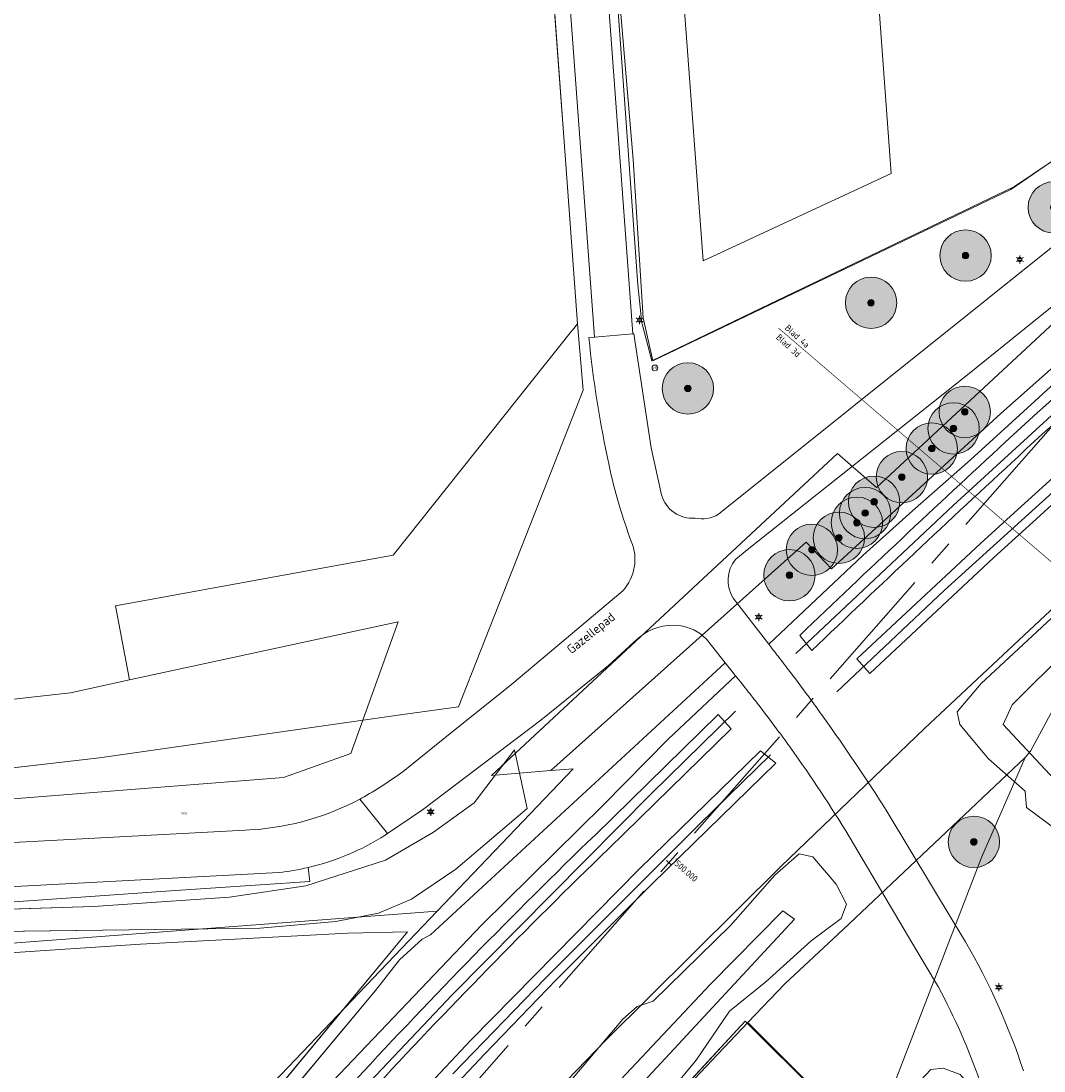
# Model space of a CAD drawing. Header units: metres. Extents: x 163543 to 168130, y 402678 to 405437.
# Tile 27 of 256: x 164081 to 164161, y 403186 to 403268. Entities that reach past the tile are written whole.
import ezdxf
from ezdxf.enums import TextEntityAlignment as Align

# ---------------------------------------------------------------- set-up
doc = ezdxf.new("R2010")
doc.units = ezdxf.units.M
doc.linetypes.add('X-CA190022.004-UO-ALM_Assen$0$AM-AS', pattern=[16, 10, -2, 2, -2])
doc.linetypes.add('X-CA190022.004-UO-TXT_Tekst 1op200$0$AL-TEKENBLADGRENS', pattern=[11.5, 2.5, -1.5, 1, -1.5, 1, -1.5, 2.5])
doc.layers.get('0').update_dxf_attribs({"lineweight": 25})
for name, color, linetype, lineweight in [('X-CA190022.004-UO-ALM_Assen$0$N-WE-AM-AS_WEG-G', 10, 'X-CA190022.004-UO-ALM_Assen$0$AM-AS', 25), ('X-CA190022.004-UO-ALM_Assen$0$N-WE-AM-KILOMETRERING-T25', 7, 'Continuous', 25), ('X-CA190022.004-UO-BGT_Ondergrond$0$GE_201_SHDHek_Lijn_GEM', 253, 'X-CA190022.004-UO-BGT_Ondergrond$0$Hekwerk', 9), ('X-CA190022.004-UO-BGT_Ondergrond$0$GE_202_SHDMuur30cm_Lijn_GEM', 253, 'Continuous', 9), ('X-CA190022.004-UO-BGT_Ondergrond$0$GE_203_VGOHaag_Lijn_GEM', 253, 'X-CA190022.004-UO-BGT_Ondergrond$0$Heg', 9), ('X-CA190022.004-UO-BGT_Ondergrond$0$GE_244_Taludlijn_Lijn_GEM', 253, 'Continuous', 9), ('X-CA190022.004-UO-BGT_Ondergrond$0$GE_251_SPRTrein_as_Lijn_GEM', 253, 'Continuous', 9), ('X-CA190022.004-UO-BGT_Ondergrond$0$GE_316_WGDFietspad_Vlak_GEM', 253, 'Continuous', 9), ('X-CA190022.004-UO-BGT_Ondergrond$0$GE_367_OWGBerm_groenvoorziening_grasenk_GEM', 253, 'Continuous', 9), ('X-CA190022.004-UO-BGT_Ondergrond$0$GE_401_OTDErf_Vlak_GEM', 253, 'Continuous', 9), ('X-CA190022.004-UO-BGT_Ondergrond$0$GE_421_OTDHalfverhard_gravel_Vlak_GEM', 253, 'Continuous', 9), ('X-CA190022.004-UO-BGT_Ondergrond$0$GE_479_BTDGroenvoorziening_grasenkruida_GEM', 253, 'Continuous', 9), ('X-CA190022.004-UO-BGT_Ondergrond$0$GE_504_WTDWaterloop_sloot_Vlak_GEM', 253, 'Continuous', 9), ('X-CA190022.004-UO-BGT_Ondergrond$0$GE_522_WTDWatervlakte_meer_plas_ven_vijver_GEM', 253, 'Continuous', 9), ('X-CA190022.004-UO-BGT_Ondergrond$0$GE_541_OWTOever_slootkant_Vlak_GEM', 253, 'Continuous', 9), ('X-CA190022.004-UO-BGT_Ondergrond$0$GE_814_BRDVerkeersbord_Punt_GEM', 253, 'Continuous', 9), ('X-CA190022.004-UO-BGT_Ondergrond$0$GE_861_PALLichtmast_Punt_GEM', 253, 'Continuous', 9), ('X-CA190022.004-UO-BGT_Ondergrond$0$GE_884_PutGasput_Punt_GEM', 253, 'Continuous', 9), ('X-CA190022.004-UO-KAD_Percelen$0$B-WE-KG-GRENS_PERCEEL-GV', 150, 'Continuous', 9), ('X-CA190022.004-UO-TXT_Tekst 1op200$0$BLADEN', 7, 'Continuous', 25), ('X-CA190022.004-UO-TXT_Tekst 1op200$0$X-XX-AL-T35', 7, 'Continuous', 35), ('X-CA190022.004-UO-TXT_Tekst 1op200$0$X-XX-AL-TEKENBLADGRENS-G', 7, 'X-CA190022.004-UO-TXT_Tekst 1op200$0$AL-TEKENBLADGRENS', 35)]:
    doc.layers.add(name, color=color, linetype=linetype, lineweight=lineweight)
doc.layers.add('X-CA190022.004-UO-DWM_Beplanting$0$B-WE-GR-BOOM-S AFKOMSTIG UIT BOMENBESTAND GEMEENTE', color=252, linetype='Continuous')
doc.layers.add('X-CA190022.004-UO-DWM_Beplanting$0$N-GV-GR-GRAS-A-200', color=7, linetype='Continuous')
doc.styles.add('X-CA190022.004-UO-ALM_Assen$0$NLCS-ISO', font='NLCS-ISO.ttf')
doc.styles.add('X-CA190022.004-UO-BGT_Ondergrond$0$NLCS-ISO', font='NLCS-ISO.ttf')
doc.styles.add('X-CA190022.004-UO-BGT_Ondergrond$0$NLCS-ISO-M250-T30', font='NLCS-ISO.ttf', dxfattribs={"height": 0.75})
doc.styles.add('X-CA190022.004-UO-TXT_Tekst 1op200$0$NLCS-ISO-M200-T25', font='NLCS-ISO.ttf', dxfattribs={"height": 0.5})
doc.styles.add('X-CA190022.004-UO-TXT_Tekst 1op200$0$NLCS-ISO-M200-T35', font='NLCS-ISO.ttf', dxfattribs={"height": 0.7})
doc.linetypes.add('X-CA190022.004-UO-BGT_Ondergrond$0$Heg', pattern='A,5,-1.5,[2,dgnlstyle-meierijstad.shx,S=0.007937,R=45,X=0,Y=0],-1.5', length=8)
doc.linetypes.add('X-CA190022.004-UO-BGT_Ondergrond$0$Hekwerk', pattern='A,5,-1.5,[2,dgnlstyle-Veghel.shx,S=0.007937,R=0,X=0,Y=0],-1.5', length=8)

# ---------------------------------------------------------------- blocks, each defined once
blk = doc.blocks.new('X-CA190022.004-UO-BGT_Ondergrond$0$SIE-WEG_PAAL_VERKEERSBORD-SO')
at = {"linetype": 'ByBlock', "lineweight": 18}
blk.add_circle((0, 0), 1.5, dxfattribs=at)
at = {"linetype": 'ByBlock', "lineweight": 18, "style": 'X-CA190022.004-UO-BGT_Ondergrond$0$NLCS-ISO'}
blk.add_text('vb', height=1.5, dxfattribs=at).set_placement((0, 0.13), align=Align.MIDDLE_CENTER)
blk = doc.blocks.new('X-CA190022.004-UO-BGT_Ondergrond$0$IMGEOVerkeersbord')
at = {"xscale": 5, "yscale": 5, "zscale": 5}
blk.add_blockref('X-CA190022.004-UO-BGT_Ondergrond$0$SIE-WEG_PAAL_VERKEERSBORD-SO', (0, 0), dxfattribs=at)
blk = doc.blocks.new('X-CA190022.004-UO-BGT_Ondergrond$0$N-SIE-WEG_LICHTMAST-SO')
h = blk.add_hatch(color=256)
h.paths.add_polyline_path([(1.16, 0.5, 0.658505), (-1.16, 0.5)])
h.paths.add_polyline_path([(-1.16, -0.5, 0.658505), (1.16, -0.5)])
at = {"flags": 128}
for points in [[(-2.19, 1.27), (-1.1, 0.63)], [(-1.16, 0.5), (1.16, 0.5)], [(0, 1.27), (0, 2.53)], [(1.1, 0.63), (2.19, 1.27)], [(-2.19, -1.27), (-1.1, -0.63)], [(-1.16, -0.5), (1.16, -0.5)], [(0, -1.27), (0, -2.53)], [(2.19, -1.27), (1.1, -0.63)]]:
    blk.add_lwpolyline(points, dxfattribs=at)
at = {"ltscale": 0.5}
blk.add_circle((0, 0), 1.27, dxfattribs=at)
at = {"style": 'X-CA190022.004-UO-BGT_Ondergrond$0$NLCS-ISO'}
blk.add_attdef('TYPE', text='', height=1.8, dxfattribs=at).set_placement((0, 2.53), align=Align.BOTTOM_CENTER)
blk = doc.blocks.new('X-CA190022.004-UO-BGT_Ondergrond$0$IMGEOLichtmastpaal')
at = {"xscale": 5, "yscale": 5, "zscale": 5}
blk.add_blockref('X-CA190022.004-UO-BGT_Ondergrond$0$N-SIE-WEG_LICHTMAST-SO', (0, 6.4), dxfattribs=at)
blk = doc.blocks.new('X-CA190022.004-UO-BGT_Ondergrond$0$IMGEOGasput')
at = {"insert": (-7, 3.4), "char_height": 6, "attachment_point": 1, "style": 'X-CA190022.004-UO-BGT_Ondergrond$0$NLCS-ISO-M250-T30'}
blk.add_mtext_dynamic_manual_height_columns('GAS', width=7.484, gutter_width=3.75, heights=[0], dxfattribs=at)
blk = doc.blocks.new('X-CA190022.004-UO-DWM_Beplanting$0$SGR-BOOM_01-SO')
at = {"linetype": 'ByBlock', "lineweight": 18}
h = blk.add_hatch(color=0, dxfattribs=at)
h.dxf.hatch_style = 1
edge = h.paths.add_edge_path()
edge.add_arc((0, 0), 0.25, 0, 360)
at = {"color": 0, "linetype": 'ByBlock', "lineweight": 18}
for radius in [2, 0.25]:
    blk.add_circle((0, 0), radius, dxfattribs=at)
blk = doc.blocks.new('X-CA190022.004-UO-DWM_Beplanting$0$IMGEOBoom')
at = {"transparency": 33554457}
h = blk.add_hatch(color=256, dxfattribs=at)
h.dxf.hatch_style = 1
edge = h.paths.add_edge_path()
edge.add_arc((0, 0), 100, 0, 360)
edge = h.paths.add_edge_path(flags=17)
edge.add_arc((0, 0), 12.5, 0, 360)
h = blk.add_hatch()
h.set_pattern_fill('ANGLE', color=256)
h.set_pattern_definition([(0, (0, 0), (0, 6.985), [5.08, -1.905]), (90, (0, 0), (-6.985, 4e-16), [5.08, -1.905])])
edge = h.paths.add_edge_path(flags=17)
edge.add_arc((0, 0), 12.5, 0, 360)
at = {"layer": 'X-CA190022.004-UO-DWM_Beplanting$0$N-GV-GR-GRAS-A-200'}
h = blk.add_hatch(color=256, dxfattribs=at)
h.dxf.hatch_style = 1
edge = h.paths.add_edge_path(flags=17)
edge.add_arc((0, 0), 12.5, 0, 360)
at = {"xscale": 50, "yscale": 50, "zscale": 50}
blk.add_blockref('X-CA190022.004-UO-DWM_Beplanting$0$SGR-BOOM_01-SO', (0, 0), dxfattribs=at)

msp = doc.modelspace()

# ---------------------------------------------------------------- linework, layer by layer
at = {"layer": 'X-CA190022.004-UO-ALM_Assen$0$N-WE-AM-AS_WEG-G', "linetype": 'X-CA190022.004-UO-ALM_Assen$0$AM-AS', "lineweight": 18, "flags": 128}
msp.add_lwpolyline([(163996.334, 403048.708), (164190.428, 403269.702, -0.042486), (164203.13, 403281.901, -0.059508), (164394.91, 403402.509, 0.004627), (164427.609, 403418.376, -0.157573), (164448.898, 403421.56, 0.154381), (164469.795, 403424.552), (164600.315, 403487.369, -0.209691), (164620.389, 403488.075, 0.209331), (164640.431, 403488.767), (164764.018, 403548.037, -0.149301), (164778.457, 403550.23, 0.1997), (164797.071, 403554.955), (164807.437, 403562.718, 0.087199), (164813.361, 403569.026, -0.136187), (164823.414, 403577.842), (165121.427, 403721.534), (165178.772, 403748.854, -0.027628), (165181.326, 403749.902), (165206.702, 403758.712, -0.228175), (165222.216, 403756.927, 0.262526), (165239.877, 403756.048), (165316.357, 403794.295, -0.002956), (165321.66, 403796.908), (165454.676, 403861.474, 0.23372), (165465.542, 403875.483), (165466.039, 403877.93, -0.138247), (165476.467, 403898.194), (165483.323, 403905.54), (165502.013, 403925.318, 0.002701), (165511.627, 403935.531), (165520.324, 403945.455), (165525.692, 403951.366), (165530.615, 403956.367, -0.067804), (165540.386, 403964.278), (165579.008, 403987.566, 0.233996), (165587.607, 404001.027, -0.257888), (165597.631, 404015.262), (165668.806, 404049.862, 0.124118), (165680.965, 404060.093), (165692.91, 404076.671, -0.330379), (165732.646, 404089.323, 0.184611), (165745.492, 404089.775), (165892.325, 404151.907, 0.025067), (165914.878, 404162.813, -0.010717), (165924.387, 404167.754), (166007.57, 404208.726, -0.019073), (166018.017, 404213.386, -0.104113), (166035.06, 404216.38), (166071.364, 404215.162, 0.120943), (166079.763, 404216.927), (166253.115, 404300.212, 0.13702), (166261.203, 404307.309, -0.137066), (166269.294, 404314.407), (166458.055, 404405.053, -0.054959), (166465.293, 404407.596), (166474.012, 404409.62, 0.055121), (166477.744, 404410.933), (166509.846, 404426.374, 0.067066), (166514.307, 404429.311, -0.067277), (166518.783, 404432.256), (166556.669, 404450.44, -0.017321), (166566.185, 404454.609, 0.016602), (166575.312, 404458.591), (166597.751, 404469.282, 0.132978), (166635.089, 404501.312, -0.040273), (166645.175, 404513.84), (166648.196, 404517.029, -0.072027), (166677.02, 404539.8), (166677.246, 404539.931, -0.089333), (166717.817, 404554.586), (166734.29, 404557.387, 0.162804), (166748.275, 404564.868, -0.09225), (166757.883, 404571.874), (166814.895, 404599.135, -0.032371), (166817.296, 404600.098), (166825.54, 404602.798, 0.083096), (166832.851, 404606.627, -0.051041), (166841.551, 404611.916), (166891.289, 404635.589, -0.108035), (166898.777, 404637.334), (166928.242, 404637.739, 0.209269), (166941.385, 404643.709, -0.026762), (166980.536, 404682.861, -0.026198), (167007.229, 404704.425, -0.019993), (167033.13, 404721.66), (167034.933, 404722.758, -0.028502), (167071.485, 404742.263), (167095.887, 404753.549, 0.061079), (167112.435, 404763.813, -0.01638), (167116.342, 404766.748), (167122.496, 404771.065, -0.093473), (167132.24, 404775.479), (167140.621, 404777.52, -0.056178), (167157.198, 404779.63), (167189.731, 404780.099, -0.091291), (167196.158, 404779.011), (167222.307, 404769.473, 0.203837), (167236.378, 404770.212, 0.017826), (167328.832, 404819.552), (167395.677, 404858.349, 0.031256), (167406.067, 404865.281), (167511.469, 404945.55)], format="xyb", dxfattribs=at)
at = {"layer": 'X-CA190022.004-UO-ALM_Assen$0$N-WE-AM-KILOMETRERING-T25', "linetype": 'Continuous', "lineweight": 25}
msp.add_line((164131.773, 403202.539), (164131.397, 403202.869), dxfattribs=at)
at = {"layer": 'X-CA190022.004-UO-BGT_Ondergrond$0$GE_201_SHDHek_Lijn_GEM'}
for p, q in [((164126.524, 403284.482), (164128.805, 403257.478)), ((164123.405, 403259.221), (164122.43, 403272.523)), ((164158.219, 403255.139), (164171.084, 403263.999)), ((164124.471, 403244.666), (164123.405, 403259.221)), ((164128.805, 403257.478), (164129.577, 403245.132)), ((164130.346, 403241.79), (164158.219, 403255.139)), ((164129.577, 403245.132), (164130.346, 403241.79)), ((164124.922, 403239.497), (164124.471, 403244.666)), ((164122.163, 403232.497), (164124.922, 403239.497)), ((164115.198, 403214.83), (164122.163, 403232.497)), ((164110.859, 403214.249), (164115.198, 403214.83)), ((164087.239, 403210.858), (164110.859, 403214.249)), ((164069.671, 403208.844), (164087.239, 403210.858)), ((164106.596, 403197.217), (164090.449, 403196.342)), ((164095.534, 403178.35), (164111.239, 403197.303)), ((164111.239, 403197.303), (164106.596, 403197.217)), ((164090.449, 403196.342), (164079.519, 403195.638)), ((164147.105, 403180.863), (164137.527, 403190.353))]:
    msp.add_line(p, q, dxfattribs=at)
at = {"layer": 'X-CA190022.004-UO-BGT_Ondergrond$0$GE_202_SHDMuur30cm_Lijn_GEM'}
msp.add_line((164096.291, 403177.817), (164108.744, 403192.752), dxfattribs=at)
at = {"layer": 'X-CA190022.004-UO-BGT_Ondergrond$0$GE_203_VGOHaag_Lijn_GEM'}
msp.add_line((164137.527, 403190.353), (164110.755, 403161.44), dxfattribs=at)
at = {"layer": 'X-CA190022.004-UO-BGT_Ondergrond$0$GE_244_Taludlijn_Lijn_GEM'}
for p, q in [((164165.951, 403244.025), (164160.088, 403238.658)), ((164155.081, 403234.074), (164160.088, 403238.658)), ((164150.561, 403230.11), (164155.081, 403234.074)), ((164146.709, 403226.642), (164150.561, 403230.11)), ((164146.709, 403226.642), (164139.364, 403219.716)), ((164113.031, 403197.088), (164135.979, 403218.262)), ((164136.767, 403217.268), (164131.533, 403212.333)), ((164131.533, 403212.333), (164126.493, 403207.206)), ((164116.418, 403207.367), (164119.572, 403211.486)), ((164120.541, 403206.911), (164119.572, 403211.486)), ((164113.261, 403205.071), (164116.418, 403207.367)), ((164114.988, 403202.187), (164120.541, 403206.911)), ((164126.493, 403207.206), (164117.008, 403197.866)), ((164109.52, 403202.905), (164113.261, 403205.071)), ((164103.321, 403200.904), (164109.52, 403202.905)), ((164111.536, 403199.866), (164114.988, 403202.187)), ((164097.364, 403200.02), (164103.321, 403200.904)), ((164076.99, 403198.97), (164086.783, 403199.286)), ((164086.783, 403199.286), (164097.364, 403200.02)), ((164108.963, 403198.775), (164111.536, 403199.866)), ((164105.648, 403198.116), (164108.963, 403198.775)), ((164099.769, 403197.61), (164105.648, 403198.116)), ((164117.008, 403197.866), (164105.403, 403185.653)), ((164079.26, 403197.35), (164099.769, 403197.61)), ((164112.376, 403196.745), (164113.031, 403197.088)), ((164110.619, 403195.145), (164112.376, 403196.745)), ((164108.744, 403192.752), (164110.619, 403195.145))]:
    msp.add_line(p, q, dxfattribs=at)
at = {"layer": 'X-CA190022.004-UO-BGT_Ondergrond$0$GE_251_SPRTrein_as_Lijn_GEM'}
for p, q in [((164153.729, 403230.519), (164167.601, 403243.23)), ((164153.013, 403223.89), (164167.974, 403237.472)), ((164158.182, 403229.684), (164165.15, 403236.03)), ((164160.216, 403229.487), (164166.19, 403234.94)), ((164141.464, 403218.983), (164153.729, 403230.519)), ((164155.85, 403227.56), (164158.182, 403229.684)), ((164156.9, 403226.46), (164160.216, 403229.487)), ((164146.219, 403218.57), (164155.85, 403227.56)), ((164147.238, 403217.449), (164156.9, 403226.46)), ((164144.674, 403216.003), (164153.013, 403223.89)), ((164142.709, 403219.217), (164141.78, 403220.404)), ((164147.238, 403217.449), (164146.219, 403218.57)), ((164135.436, 403214.253), (164125.861, 403204.877)), ((164130.235, 403208.098), (164136.765, 403214.507)), ((164135.436, 403214.253), (164136.429, 403213.126)), ((164126.911, 403203.806), (164136.429, 403213.126)), ((164129.281, 403202.19), (164138.716, 403211.419)), ((164133.984, 403205.731), (164139.496, 403211.105)), ((164138.716, 403211.419), (164139.905, 403210.464)), ((164130.321, 403201.09), (164139.905, 403210.464)), ((164114.699, 403192.416), (164130.235, 403208.098)), ((164121.942, 403193.672), (164133.984, 403205.731)), ((164116.16, 403188.87), (164129.281, 403202.19)), ((164122.841, 403193.59), (164130.321, 403201.09)), ((164114.774, 403186.262), (164121.942, 403193.672)), ((164117.221, 403187.79), (164122.841, 403193.59)), ((164096.598, 403173.26), (164114.699, 403192.416)), ((164101.68, 403173.45), (164116.16, 403188.87)), ((164102.751, 403172.39), (164117.221, 403187.79))]:
    msp.add_line(p, q, dxfattribs=at)
for centre, radius, start, end in [((164521.127, 402842.298), 535.34, 129.84421, 132.74335), ((164980.784, 402344.247), 1213.086, 132.721491, 133.759059), ((164454.085, 402865.471), 472.152, 134.04044, 137.28007)]:
    msp.add_arc(centre, radius, start, end, dxfattribs=at)
at = {"layer": 'X-CA190022.004-UO-BGT_Ondergrond$0$GE_251_SPRTrein_as_Lijn_GEM', "extrusion": (0, 0, -1)}
for centre, radius, start, end in [((-164521.004, 402842.439), 533.654, 47.25604, 50.15704), ((-164987.919, 402336.627), 1222.025, 46.239384, 47.275132), ((-164453.572, 402865.99), 469.923, 42.71455, 45.96179)]:
    msp.add_arc(centre, radius, start, end, dxfattribs=at)
at = {"layer": 'X-CA190022.004-UO-BGT_Ondergrond$0$GE_316_WGDFietspad_Vlak_GEM', "flags": 128}
for points in [[(164119.931, 403364.224), (164128.789, 403243.894), (164125.784, 403243.64), (164118.279, 403345.82), (164116.721, 403366.226)], [(164146.767, 403285.491), (164148.907, 403256.384), (164134.246, 403249.587), (164131.672, 403284.379), (164146.767, 403285.491)], [(164135.461, 403229.835), (164177.34, 403263.403), (164179.581, 403260.655), (164154.717, 403240.595), (164137.681, 403227.058), (164136.762, 403226.328)], [(164125.354, 403243.604), (164125.784, 403243.64), (164128.789, 403243.894), (164128.863, 403243.9), (164130.211, 403235.024), (164131.021, 403231.356)], [(164110.897, 403209.807), (164114.012, 403212.315), (164119.348, 403216.612), (164128, 403223.888)], [(164136.597, 403223.292), (164139.364, 403219.716), (164139.525, 403219.508)], [(164129.26, 403220.253), (164128.852, 403219.877), (164126.883, 403218.059), (164121.604, 403213.813), (164112.399, 403206.83), (164109.674, 403204.962), (164107.51, 403207.639), (164107.58, 403207.676), (164107.65, 403207.714)], [(164137.538, 403216.311), (164137.153, 403216.79), (164136.767, 403217.268), (164136.73, 403217.312), (164136.694, 403217.357), (164135.979, 403218.262), (164135.011, 403219.486), (164134.507, 403220.123)], [(164107.51, 403207.639), (164109.674, 403204.962), (164109.499, 403204.842)], [(164009.002, 403206.764), (164010.019, 403206.65), (164030.33, 403204.37), (164035.841, 403203.85), (164042.55, 403203.51), (164059.61, 403203.27), (164065.36, 403203.46), (164098.58, 403205.24), (164099.282, 403205.278)], [(164148.593, 403206.653), (164153.735, 403198.124), (164154.691, 403196.538)], [(164152.57, 403193), (164150.583, 403196.361), (164145.63, 403204.738)], [(164101.214, 403201.928), (164098.775, 403201.8), (164065.53, 403200.05), (164059.66, 403199.87), (164042.483, 403200.078), (164042.29, 403200.08), (164041.435, 403200.123), (164035.57, 403200.42), (164009.8, 403203.13), (164008.548, 403203.262)]]:
    msp.add_lwpolyline(points, dxfattribs=at)
at = {"layer": 'X-CA190022.004-UO-BGT_Ondergrond$0$GE_316_WGDFietspad_Vlak_GEM', "extrusion": (0, 0, -1)}
for centre, radius, start, end in [((-164213.005, 403252.374), 88.089, 347.71648, 354.28633), ((-164169.408, 403242.85), 43.463, 339.63593, 347.75728), ((-164080.351, 403172.956), 75.291, 141.80801, 142.50762), ((-164014.961, 403122.053), 158.157, 142.29475, 142.8413), ((-164022.616, 403127.763), 148.608, 142.81284, 143.91315), ((-164012.383, 403120.194), 161.335, 143.88143, 144.42296), ((-164014.974, 403121.977), 158.19, 144.40246, 147.63728), ((-164098.952, 403221.593), 19.795, 237.80445, 256.71457), ((-164098.89, 403221.951), 20.158, 256.77779, 263.38066), ((-164108.769, 403169.93), 53.074, 149.91102, 161.83583)]:
    msp.add_arc(centre, radius, start, end, dxfattribs=at)
at = {"layer": 'X-CA190022.004-UO-BGT_Ondergrond$0$GE_316_WGDFietspad_Vlak_GEM'}
for centre, radius, start, end in [((164133.396, 403231.991), 2.459, 194.96542, 275.34048), ((164134.175, 403232.005), 2.523, 257.41423, 300.6592), ((164125.349, 403226.32), 3.598, 317.46512, 22.98607), ((164138.811, 403224.694), 2.621, 141.43221, 212.34611), ((164131.934, 403216.948), 4.251, 84.09147, 128.98244), ((164131.913, 403217.559), 3.647, 44.67392, 82.77711), ((164048.414, 403145.374), 113.909, 37.75848, 38.51759), ((164048.173, 403145.161), 114.229, 36.34184, 37.76859), ((164033.352, 403134.418), 132.534, 35.62517, 36.28635), ((164048.646, 403145.551), 113.618, 31.39468, 35.55376), ((164089.321, 403239.713), 36.877, 299.80317, 305.80808), ((164097.83, 403225.855), 20.628, 274.0358, 297.98555), ((164107.726, 403168.745), 50.983, 19.4052, 28.40783)]:
    msp.add_arc(centre, radius, start, end, dxfattribs=at)
at = {"layer": 'X-CA190022.004-UO-BGT_Ondergrond$0$GE_367_OWGBerm_groenvoorziening_grasenk_GEM', "flags": 128}
for points in [[(164136.762, 403226.328), (164137.681, 403227.058), (164154.717, 403240.595), (164179.581, 403260.655), (164183.17, 403263.55), (164218.15, 403291.31), (164235.99, 403304.79), (164243.405, 403310.219), (164247.56, 403313.26), (164252.819, 403316.997), (164260.03, 403322.12), (164268.56, 403327.98), (164276.38, 403333.21), (164299.08, 403347.85), (164321.95, 403361.65), (164333.1, 403368.04), (164350.72, 403377.56), (164372.83, 403389.33), (164399.07, 403402.26), (164446.97, 403425.58), (164458.26, 403430.62), (164461.749, 403432.244), (164473.316, 403437.484)], [(164453.447, 403426.482), (164418.343, 403407.883), (164405.774, 403401.616), (164393.255, 403395.423), (164379.112, 403388.334), (164366.676, 403382.161), (164338.225, 403366.811), (164327.291, 403360.547), (164306.875, 403348.529), (164295.285, 403341.33), (164281.893, 403332.496), (164265.634, 403321.347), (164239.848, 403303.124), (164224.258, 403291.345), (164208.266, 403279.037), (164194.822, 403268.535), (164179.256, 403255.889), (164165.951, 403244.025), (164160.088, 403238.658), (164155.081, 403234.074), (164150.561, 403230.11), (164146.709, 403226.642), (164139.364, 403219.716), (164136.597, 403223.292)], [(164389.014, 403401.122), (164366.62, 403390.14), (164357.53, 403385.53), (164331.41, 403371.01), (164320.04, 403364.53), (164297.05, 403350.58), (164274.64, 403336.2), (164258.18, 403324.98), (164250.861, 403319.723), (164241.48, 403312.985), (164233.83, 403307.49), (164215.89, 403293.75), (164180.78, 403266.16), (164177.34, 403263.403), (164135.461, 403229.835)], [(164121.189, 403365.954), (164121.941, 403366.004), (164128.316, 403366.425), (164130.885, 403362.181), (164125.986, 403361.882), (164121.104, 403361.734), (164122.917, 403334.219), (164124.72, 403310.119), (164125.566, 403299.069), (164126.307, 403289.989), (164126.524, 403284.482), (164128.805, 403257.478), (164129.577, 403245.132), (164130.346, 403241.79), (164158.219, 403255.139), (164171.084, 403263.999)], [(164131.021, 403231.356), (164130.211, 403235.024), (164128.863, 403243.9), (164128.789, 403243.894), (164119.931, 403364.224)], [(164118.279, 403345.82), (164125.784, 403243.64), (164125.354, 403243.604)], [(164069.671, 403208.844), (164087.239, 403210.858), (164110.859, 403214.249), (164115.198, 403214.83), (164122.163, 403232.497), (164124.922, 403239.497), (164124.471, 403244.666), (164123.405, 403259.221), (164122.43, 403272.523)], [(164128, 403223.888), (164119.348, 403216.612), (164114.012, 403212.315), (164110.897, 403209.807)], [(164105.403, 403185.653), (164117.008, 403197.866), (164126.493, 403207.206), (164131.533, 403212.333), (164136.767, 403217.268), (164137.153, 403216.79), (164137.538, 403216.311)], [(164107.65, 403207.714), (164107.58, 403207.676), (164107.51, 403207.639)], [(164099.282, 403205.278), (164098.58, 403205.24), (164065.36, 403203.46), (164059.61, 403203.27), (164042.55, 403203.51), (164035.841, 403203.85), (164030.33, 403204.37), (164010.019, 403206.65), (164009.002, 403206.764)], [(164145.63, 403204.738), (164150.583, 403196.361), (164152.57, 403193)], [(164125.384, 403177.275), (164133.703, 403187.313), (164136.298, 403191.123), (164139.136, 403193.413), (164142.668, 403196.607), (164144.998, 403198.359), (164145.42, 403199.46), (164144.622, 403201.037), (164142.8, 403203.148), (164141.733, 403203.395), (164139.843, 403201.724), (164136.381, 403197.816), (164130.37, 403191.917), (164129.125, 403191.511), (164128.003, 403190.508), (164121.818, 403183.216)], [(164103.501, 403202.328), (164103.639, 403201.245), (164092.03, 403200.444), (164088.381, 403200.193), (164078.332, 403199.5), (164059.906, 403198.742), (164056.906, 403198.744), (164055.424, 403198.763), (164053.845, 403198.783), (164053.312, 403198.79), (164051.379, 403198.814), (164049.126, 403198.842), (164045.334, 403198.89), (164042.745, 403198.922), (164042.465, 403198.939), (164042.483, 403200.078), (164059.66, 403199.87), (164065.53, 403200.05), (164098.775, 403201.8), (164101.214, 403201.928)], [(164147.105, 403180.863), (164137.527, 403190.353), (164110.755, 403161.44)], [(164144.042, 403167.22), (164147.557, 403177.742), (164149.312, 403182.547), (164150.086, 403184.236), (164151.192, 403185.731), (164151.981, 403186.588), (164152.957, 403186.699), (164154.282, 403186.191), (164155.153, 403185.194), (164155.532, 403183.572), (164154.982, 403180.981), (164153.169, 403177.322)]]:
    msp.add_lwpolyline(points, dxfattribs=at)
at = {"layer": 'X-CA190022.004-UO-BGT_Ondergrond$0$GE_367_OWGBerm_groenvoorziening_grasenk_GEM'}
for centre, radius, start, end in [((164213.005, 403252.374), 88.089, 185.71367, 192.28352), ((164169.408, 403242.85), 43.463, 192.24272, 200.36407), ((164098.89, 403221.951), 20.158, 276.61934, 283.22221)]:
    msp.add_arc(centre, radius, start, end, dxfattribs=at)
at = {"layer": 'X-CA190022.004-UO-BGT_Ondergrond$0$GE_367_OWGBerm_groenvoorziening_grasenk_GEM', "extrusion": (0, 0, -1)}
for centre, radius, start, end in [((-164133.396, 403231.991), 2.459, 264.65952, 345.03458), ((-164134.175, 403232.005), 2.523, 239.3408, 282.58577), ((-164125.349, 403226.32), 3.598, 157.01393, 222.53488), ((-164138.811, 403224.694), 2.621, 327.65389, 38.56779), ((-164048.414, 403145.374), 113.909, 141.48241, 142.24152), ((-164048.173, 403145.161), 114.229, 142.23141, 143.65816), ((-164033.352, 403134.418), 132.534, 143.71365, 144.37483), ((-164048.646, 403145.551), 113.618, 144.44624, 148.60532), ((-164089.321, 403239.713), 36.877, 234.19192, 240.19683), ((-164097.83, 403225.855), 20.628, 242.01445, 265.9642), ((-164107.726, 403168.745), 50.983, 151.59217, 160.5948)]:
    msp.add_arc(centre, radius, start, end, dxfattribs=at)
at = {"layer": 'X-CA190022.004-UO-BGT_Ondergrond$0$GE_401_OTDErf_Vlak_GEM', "flags": 128}
for points in [[(164171.084, 403263.999), (164158.219, 403255.139), (164130.346, 403241.79), (164129.577, 403245.132), (164128.805, 403257.478), (164126.524, 403284.482), (164126.307, 403289.989), (164125.566, 403299.069), (164124.72, 403310.119), (164122.917, 403334.219), (164121.104, 403361.734), (164125.986, 403361.882), (164130.885, 403362.181), (164136.649, 403362.597), (164169.481, 403365.131)], [(164186.863, 403288.439), (164146.767, 403285.491), (164148.907, 403256.384), (164134.246, 403249.587), (164131.672, 403284.379), (164131.618, 403285.109), (164126.845, 403349.528), (164146.794, 403350.965), (164146.65, 403353.244), (164160.316, 403354.248), (164160.834, 403346.968), (164163.141, 403345.04), (164170.389, 403345.532), (164170.987, 403337.746), (164183.122, 403338.64), (164183.49, 403333.654), (164186.863, 403288.439)], [(164122.43, 403272.523), (164123.405, 403259.221), (164124.471, 403244.666), (164124.922, 403239.497), (164122.163, 403232.497), (164115.198, 403214.83), (164110.859, 403214.249), (164087.239, 403210.858), (164069.671, 403208.844)], [(164108.963, 403198.775), (164105.648, 403198.116), (164099.769, 403197.61), (164079.26, 403197.35), (164058.4, 403195.95), (164053.833, 403196.096), (164053.842, 403198.287), (164055.34, 403198.268), (164057.47, 403198.24), (164076.99, 403198.97), (164086.783, 403199.286), (164097.364, 403200.02), (164103.321, 403200.904), (164109.52, 403202.905), (164113.261, 403205.071), (164116.418, 403207.367), (164119.572, 403211.486), (164120.541, 403206.911), (164114.988, 403202.187), (164111.536, 403199.866), (164108.963, 403198.775)], [(164079.519, 403195.638), (164090.449, 403196.342), (164106.596, 403197.217), (164111.239, 403197.303), (164095.534, 403178.35), (164088.22, 403169.408), (164076.393, 403155.143), (164071.964, 403149.796), (164062.56, 403138.471), (164062.126, 403137.948), (164060.151, 403135.569), (164057.129, 403138.162), (164056.129, 403138.992), (164056.19, 403139.03), (164057.733, 403139.749), (164055.289, 403141.939), (164054.959, 403142.235), (164048.749, 403147.369), (164042.084, 403152.919), (164041.354, 403151.811), (164036.631, 403155.881)], [(164110.755, 403161.44), (164137.527, 403190.353)], [(164137.527, 403190.353), (164147.105, 403180.863)]]:
    msp.add_lwpolyline(points, dxfattribs=at)
at = {"layer": 'X-CA190022.004-UO-BGT_Ondergrond$0$GE_421_OTDHalfverhard_gravel_Vlak_GEM', "flags": 128}
for points in [[(164139.525, 403219.508), (164139.364, 403219.716), (164146.709, 403226.642), (164150.561, 403230.11), (164155.081, 403234.074), (164160.088, 403238.658), (164165.951, 403244.025)], [(164162.438, 403204.762), (164159.428, 403207.006), (164159.338, 403208.271), (164156.472, 403210.784), (164154.238, 403213.472), (164154.045, 403214.456), (164155.908, 403216.666), (164165.384, 403225.467), (164171.539, 403231.184), (164175.45, 403234.952)], [(164154.691, 403196.538), (164153.735, 403198.124), (164148.593, 403206.653)]]:
    msp.add_lwpolyline(points, dxfattribs=at)
at = {"layer": 'X-CA190022.004-UO-BGT_Ondergrond$0$GE_421_OTDHalfverhard_gravel_Vlak_GEM'}
for centre, radius, start, end in [((164080.351, 403172.956), 75.291, 37.49238, 38.19199), ((164014.961, 403122.053), 158.157, 37.1587, 37.70525), ((164022.616, 403127.763), 148.608, 36.08685, 37.18716), ((164012.383, 403120.194), 161.335, 35.57704, 36.11857), ((164014.974, 403121.977), 158.19, 32.36272, 35.59754), ((164108.769, 403169.93), 53.074, 18.16417, 30.08898)]:
    msp.add_arc(centre, radius, start, end, dxfattribs=at)
at = {"layer": 'X-CA190022.004-UO-BGT_Ondergrond$0$GE_479_BTDGroenvoorziening_grasenkruida_GEM', "flags": 128}
for points in [[(164109.499, 403204.842), (164109.674, 403204.962), (164112.399, 403206.83), (164121.604, 403213.813), (164126.883, 403218.059), (164128.852, 403219.877), (164129.26, 403220.253)], [(164134.507, 403220.123), (164135.011, 403219.486), (164135.979, 403218.262)], [(164096.291, 403177.817), (164108.744, 403192.752), (164110.619, 403195.145), (164112.376, 403196.745), (164113.031, 403197.088), (164135.979, 403218.262), (164136.694, 403217.357), (164136.73, 403217.312), (164136.767, 403217.268), (164131.533, 403212.333), (164126.493, 403207.206), (164117.008, 403197.866)], [(164135.979, 403218.262), (164113.031, 403197.088), (164112.376, 403196.745), (164110.619, 403195.145), (164108.744, 403192.752), (164096.291, 403177.817)], [(164079.26, 403197.35), (164099.769, 403197.61), (164105.648, 403198.116), (164108.963, 403198.775), (164111.536, 403199.866), (164114.988, 403202.187), (164120.541, 403206.911), (164119.572, 403211.486), (164116.418, 403207.367), (164113.261, 403205.071), (164109.52, 403202.905), (164103.321, 403200.904), (164097.364, 403200.02), (164086.783, 403199.286), (164076.99, 403198.97)], [(164078.332, 403199.5), (164088.381, 403200.193), (164092.03, 403200.444), (164103.639, 403201.245), (164103.501, 403202.328)], [(164095.534, 403178.35), (164111.239, 403197.303), (164106.596, 403197.217), (164090.449, 403196.342), (164079.519, 403195.638), (164053.829, 403195.063), (164053.832, 403195.785), (164048.522, 403195.834), (164047.675, 403196.136), (164047.555, 403195.843), (164026.504, 403196.038), (164025.977, 403196.473), (164025.649, 403196.046), (164025.53, 403196.047), (164014.305, 403196.43), (164012.27, 403197.98), (164011.041, 403196.363), (164007.717, 403196.092), (164002.602, 403194.402), (163997.274, 403190.392)], [(164117.008, 403197.866), (164105.403, 403185.653)]]:
    msp.add_lwpolyline(points, dxfattribs=at)
at = {"layer": 'X-CA190022.004-UO-BGT_Ondergrond$0$GE_479_BTDGroenvoorziening_grasenkruida_GEM', "extrusion": (0, 0, -1)}
for centre, radius, start, end in [((-164131.934, 403216.948), 4.251, 51.01756, 95.90853), ((-164131.913, 403217.559), 3.647, 97.22289, 135.32608)]:
    msp.add_arc(centre, radius, start, end, dxfattribs=at)
at = {"layer": 'X-CA190022.004-UO-BGT_Ondergrond$0$GE_479_BTDGroenvoorziening_grasenkruida_GEM'}
msp.add_arc((164098.952, 403221.593), 19.795, 283.28543, 302.19555, dxfattribs=at)
at = {"layer": 'X-CA190022.004-UO-BGT_Ondergrond$0$GE_504_WTDWaterloop_sloot_Vlak_GEM', "flags": 128}
msp.add_lwpolyline([(164111.849, 403166.495), (164107.055, 403161.339), (164101.362, 403154.81), (164092.842, 403145.419), (164080.994, 403132.565), (164073.033, 403121.989), (164072.191, 403121.15), (164071.5, 403120.543), (164071.029, 403120.437), (164070.767, 403121.022), (164070.902, 403121.483), (164071.49, 403122.144), (164076.191, 403128.833), (164080.337, 403134.145), (164087.895, 403142.571), (164097.544, 403153.107), (164106.872, 403163.691), (164113.076, 403170.161), (164124.099, 403181.828), (164134.816, 403193.236), (164140.458, 403198.951), (164141.379, 403198.299), (164111.849, 403166.495)], dxfattribs=at)
at = {"layer": 'X-CA190022.004-UO-BGT_Ondergrond$0$GE_522_WTDWatervlakte_meer_plas_ven_vijver_GEM', "flags": 128}
msp.add_lwpolyline([(164158.323, 403214.989), (164167.021, 403223.645), (164176.745, 403233.321), (164177.997, 403233.321), (164179.249, 403232.248), (164178.176, 403229.118), (164172.828, 403221.731), (164169.501, 403217.135), (164165.477, 403208.64), (164164.315, 403207.746), (164162.705, 403208.014), (164157.608, 403213.469), (164158.323, 403214.989)], dxfattribs=at)
at = {"layer": 'X-CA190022.004-UO-BGT_Ondergrond$0$GE_541_OWTOever_slootkant_Vlak_GEM', "flags": 128}
for points in [[(164162.438, 403204.762), (164159.428, 403207.006), (164159.338, 403208.271), (164156.472, 403210.784), (164154.238, 403213.472), (164154.045, 403214.456), (164155.908, 403216.666), (164165.384, 403225.467), (164171.539, 403231.184), (164175.45, 403234.952)], [(164158.323, 403214.989), (164167.021, 403223.645), (164176.745, 403233.321), (164177.997, 403233.321), (164179.249, 403232.248), (164178.176, 403229.118), (164172.828, 403221.731), (164169.501, 403217.135), (164165.477, 403208.64), (164164.315, 403207.746), (164162.705, 403208.014), (164157.608, 403213.469), (164158.323, 403214.989)], [(164121.818, 403183.216), (164128.003, 403190.508), (164129.125, 403191.511), (164130.37, 403191.917), (164136.381, 403197.816), (164139.843, 403201.724), (164141.733, 403203.395), (164142.8, 403203.148), (164144.622, 403201.037), (164145.42, 403199.46), (164144.998, 403198.359), (164142.668, 403196.607), (164139.136, 403193.413), (164136.298, 403191.123), (164133.703, 403187.313), (164125.384, 403177.275)], [(164140.458, 403198.951), (164141.379, 403198.299), (164111.849, 403166.495), (164107.055, 403161.339), (164101.362, 403154.81), (164092.842, 403145.419), (164080.994, 403132.565), (164073.033, 403121.989), (164072.191, 403121.15), (164071.5, 403120.543), (164071.029, 403120.437), (164070.767, 403121.022), (164070.902, 403121.483), (164071.49, 403122.144), (164076.191, 403128.833), (164080.337, 403134.145), (164087.895, 403142.571), (164097.544, 403153.107), (164106.872, 403163.691), (164113.076, 403170.161), (164124.099, 403181.828), (164134.816, 403193.236), (164140.458, 403198.951)], [(164144.042, 403167.22), (164147.557, 403177.742), (164149.312, 403182.547), (164150.086, 403184.236), (164151.192, 403185.731), (164151.981, 403186.588), (164152.957, 403186.699), (164154.282, 403186.191), (164155.153, 403185.194), (164155.532, 403183.572), (164154.982, 403180.981), (164153.169, 403177.322)]]:
    msp.add_lwpolyline(points, dxfattribs=at)
at = {"layer": 'X-CA190022.004-UO-KAD_Percelen$0$B-WE-KG-GRENS_PERCEEL-GV', "flags": 128}
for points in [[(164089.583, 403216.935), (164088.484, 403222.695), (164110.121, 403226.655), (164124.014, 403244.093), (164124.081, 403244.177), (164124.471, 403244.666), (164115.946, 403361.042), (164115.798, 403363.076), (164090.229, 403384.109), (164089.457, 403384.744), (164089.594, 403383.336), (164060.384, 403347.772), (164031.148, 403312.178), (164033.768, 403282.812), (164037.022, 403246.337), (164039.956, 403213.457), (164059.365, 403213.073), (164085, 403215.942)], [(164165.26, 403248.169), (164147.742, 403231.928), (164144.727, 403234.565), (164117.766, 403209.495), (164122.385, 403209.876), (164142.283, 403227.678), (164144.261, 403225.589), (164157.431, 403237.686), (164167.018, 403246.185)], [(164140.604, 403193.266), (164137.737, 403190.24), (164147.157, 403180.859), (164144.879, 403175.134), (164137.588, 403149.527), (164136.694, 403143.358), (164137.799, 403149.623), (164141.988, 403164.597), (164144.987, 403174.709), (164155.939, 403203.107), (164159.339, 403210.89), (164145.157, 403197.486)], [(164078.696, 403196.309), (164058.39, 403158.237), (164049.598, 403147.218), (164058.713, 403139.694), (164086.457, 403170.565), (164113.537, 403198.916)]]:
    msp.add_lwpolyline(points, close=True, dxfattribs=at)
for points in [[(164168.8, 403364.933), (164156.877, 403364.062), (164145.911, 403363.26), (164120.988, 403361.415), (164126.764, 403281.3), (164129.159, 403247.698), (164129.492, 403244.721), (164129.497, 403244.676), (164130.25, 403241.801), (164138.727, 403245.871), (164158.502, 403255.366), (164165.88, 403260.323)], [(164115.946, 403361.042), (164124.471, 403244.666), (164124.081, 403244.177), (164124.014, 403244.093), (164110.121, 403226.655), (164088.484, 403222.695), (164089.583, 403216.935), (164110.502, 403221.473), (164106.825, 403211.207), (164101.57, 403209.331), (164064.688, 403206.417), (164046.812, 403206.568), (164033.327, 403206.916), (163996.216, 403211.855)], [(163905.049, 403187.482), (163944.042, 403233.467), (163949.701, 403230.332), (163956.21, 403226.861), (163962.596, 403223.723), (163970.796, 403220.008), (163979.185, 403216.917), (163988.184, 403214.062), (163996.216, 403211.855), (164033.327, 403206.916), (164046.812, 403206.568), (164064.688, 403206.417), (164101.57, 403209.331), (164106.825, 403211.207), (164110.502, 403221.473), (164089.583, 403216.935), (164085, 403215.942), (164059.365, 403213.073), (164039.956, 403213.457), (164032.827, 403213.599), (163988.217, 403223.063), (163982.109, 403291.509)], [(164165.88, 403260.323), (164158.502, 403255.366), (164138.727, 403245.871), (164130.25, 403241.801), (164129.497, 403244.676), (164129.492, 403244.721), (164129.159, 403247.698), (164126.764, 403281.3)], [(163997.274, 403190.392), (164002.602, 403194.402), (164007.717, 403196.092), (164012.586, 403196.489), (164025.53, 403196.047), (164053.928, 403195.784), (164053.307, 403194.256), (164078.696, 403196.309), (164113.537, 403198.916), (164124.144, 403210.021), (164122.385, 403209.876), (164117.766, 403209.495), (164144.727, 403234.565), (164147.742, 403231.928), (164165.26, 403248.169)], [(164167.018, 403246.185), (164157.431, 403237.686), (164144.261, 403225.589), (164142.283, 403227.678), (164122.385, 403209.876), (164124.144, 403210.021), (164113.537, 403198.916), (164086.457, 403170.565)], [(164161.699, 403222.716), (164151.485, 403213.147), (164140.305, 403202.406), (164126.647, 403188.852), (164122.152, 403184.202), (164094.411, 403154.328), (164086.328, 403144.903), (164078.609, 403136.396), (164063.752, 403119.175), (164030.484, 403080.863), (164033.475, 403078.303), (164035.907, 403081.113), (164046.392, 403092.99), (164045.424, 403093.765), (164068.236, 403120.08), (164071.717, 403117.165), (164104.157, 403154.807), (164105.176, 403155.882), (164137.737, 403190.24), (164140.604, 403193.266), (164145.157, 403197.486), (164159.339, 403210.89), (164159.751, 403211.395), (164163.759, 403218.839)], [(164122.152, 403184.202), (164126.647, 403188.852), (164140.305, 403202.406), (164151.485, 403213.147), (164161.699, 403222.716)], [(164163.759, 403218.839), (164159.751, 403211.395), (164159.339, 403210.89), (164155.939, 403203.107), (164144.987, 403174.709)], [(164147.157, 403180.859), (164137.737, 403190.24), (164105.176, 403155.882)]]:
    msp.add_lwpolyline(points, dxfattribs=at)
at = {"layer": 'X-CA190022.004-UO-TXT_Tekst 1op200$0$X-XX-AL-TEKENBLADGRENS-G', "const_width": 0.05, "flags": 128}
msp.add_lwpolyline([(164169.486, 403219.169), (164140.108, 403244.355)], dxfattribs=at)

# ---------------------------------------------------------------- block references
at = {"layer": 'X-CA190022.004-UO-BGT_Ondergrond$0$GE_814_BRDVerkeersbord_Punt_GEM', "xscale": 0.03, "yscale": 0.03, "zscale": 0.02}
msp.add_blockref('X-CA190022.004-UO-BGT_Ondergrond$0$IMGEOVerkeersbord', (164130.501, 403241.235), dxfattribs=at)
at = {"layer": 'X-CA190022.004-UO-BGT_Ondergrond$0$GE_861_PALLichtmast_Punt_GEM', "xscale": 0.025, "yscale": 0.025, "zscale": 0.025}
for p in [(164158.919, 403249.521), (164129.304, 403244.809), (164138.58, 403221.669), (164113.04, 403206.5), (164157.282, 403192.839)]:
    msp.add_blockref('X-CA190022.004-UO-BGT_Ondergrond$0$IMGEOLichtmastpaal', p, dxfattribs=at)
at = {"layer": 'X-CA190022.004-UO-BGT_Ondergrond$0$GE_884_PutGasput_Punt_GEM', "xscale": 0.03, "yscale": 0.03, "zscale": 0.02}
msp.add_blockref('X-CA190022.004-UO-BGT_Ondergrond$0$IMGEOGasput', (164093.773, 403206.54), dxfattribs=at)
at = {"layer": 'X-CA190022.004-UO-DWM_Beplanting$0$B-WE-GR-BOOM-S AFKOMSTIG UIT BOMENBESTAND GEMEENTE', "xscale": 0.02, "yscale": 0.02, "zscale": 0.02}
for p in [(164161.56, 403253.744), (164154.69, 403249.987), (164147.329, 403246.311), (164133.066, 403239.645), (164154.628, 403237.812), (164153.753, 403236.529), (164152.062, 403234.954), (164149.728, 403232.737), (164147.57, 403230.812), (164146.228, 403229.179), (164146.87, 403229.937), (164144.828, 403228.012), (164142.728, 403227.079), (164140.973, 403225.095), (164155.335, 403204.32)]:
    msp.add_blockref('X-CA190022.004-UO-DWM_Beplanting$0$IMGEOBoom', p, dxfattribs=at)

# ---------------------------------------------------------------- texts
at = {"layer": 'X-CA190022.004-UO-ALM_Assen$0$N-WE-AM-KILOMETRERING-T25', "linetype": 'Continuous', "lineweight": 25, "insert": (164131.797, 403202.718), "char_height": 0.5, "attachment_point": 7, "rotation": 318.70783, "style": 'X-CA190022.004-UO-ALM_Assen$0$NLCS-ISO'}
msp.add_mtext('1500.000', dxfattribs=at)
at = {"layer": 'X-CA190022.004-UO-TXT_Tekst 1op200$0$BLADEN', "char_height": 0.5, "attachment_point": 4, "rotation": 317.64139, "style": 'X-CA190022.004-UO-TXT_Tekst 1op200$0$NLCS-ISO-M200-T25'}
for s, width, insert in [('Blad 4a', 2.34944, (164140.745, 403244.473)), ('Blad 3d', 2.22968, (164140.058, 403243.743))]:
    msp.add_mtext_dynamic_manual_height_columns(s, width=width, gutter_width=8.75, heights=[0], dxfattribs=dict(at, insert=insert))
at = {"layer": 'X-CA190022.004-UO-TXT_Tekst 1op200$0$X-XX-AL-T35', "insert": (164123.556, 403219.472), "char_height": 0.7, "attachment_point": 1, "rotation": 38.67285, "style": 'X-CA190022.004-UO-TXT_Tekst 1op200$0$NLCS-ISO-M200-T35'}
msp.add_mtext_dynamic_manual_height_columns('Gazellepad', width=13.81928, gutter_width=8.75, heights=[0], dxfattribs=at)

doc.saveas('drawing.dxf')
